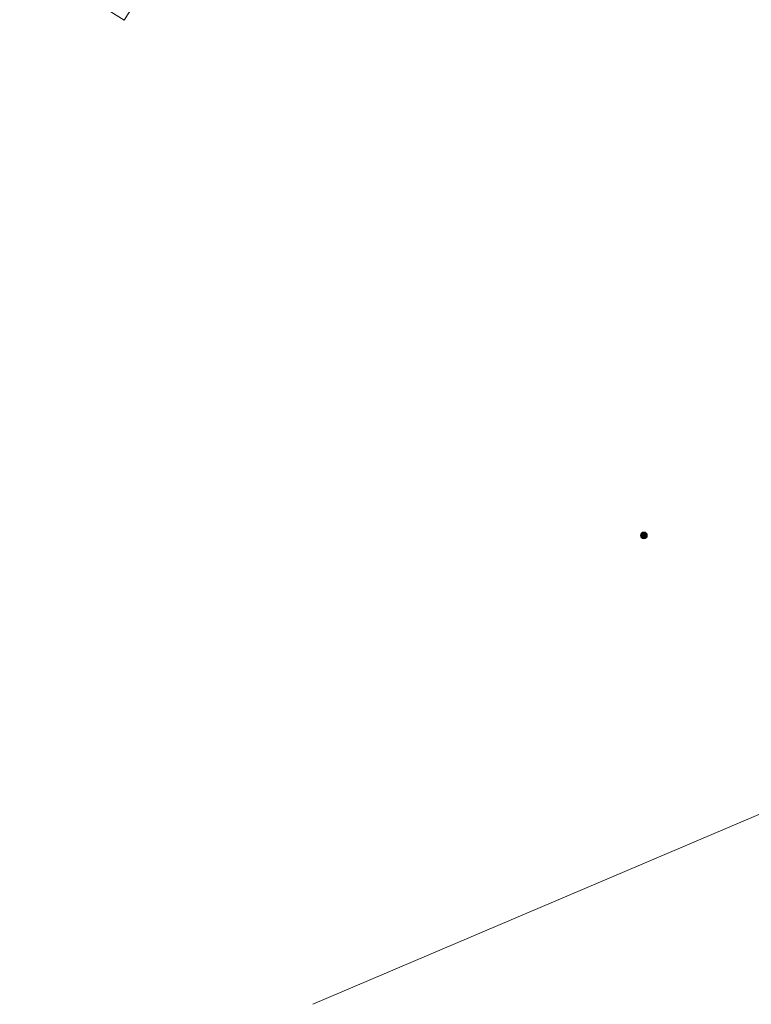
# Model space of a CAD drawing. Header units: metres. Extents: x 153756 to 154348, y 463867 to 464433.
# Tile 23 of 76: x 154068 to 154092, y 463926 to 463959. Entities that reach past the tile are written whole.
import ezdxf
from ezdxf.lldxf.tags import DXFTag

# ---------------------------------------------------------------- set-up
doc = ezdxf.new("R2010")
doc.units = ezdxf.units.M
doc.header["$LTSCALE"] = 0.5
doc.layers.get('0').update_dxf_attribs({"linetype": 'CONTINUOUS'})
for name, color, linetype, lineweight in [('B-PV-KL-DATA_EUROFIBER NEDERLAND BV-G', 90, 'KL-DATA-SO', 18), ('B-PV-KL-DATA_HULPSTUK_KPN BV-S', 90, 'CONTINUOUS', 25), ('B-PV-KL-ET_LS_400 V_STEDIN NETBEHEER BV-G', 190, 'KL-LS-SO', 18)]:
    doc.layers.add(name, color=color, linetype=linetype, lineweight=lineweight)
doc.styles.add('NLCS-ISO', font='txt')
tags = doc.linetypes.add('KL-DATA-SO', pattern='A,4,-1,[101,NLCS.SHX,S=0.5,R=0,X=0,Y=0],-1,4,-1,["D",Standard,S=1,R=0,X=-0.25,Y=-0.5],-1.5', length=12.5).pattern_tags.tags
tags[18] = DXFTag(74, 10)
tags = doc.linetypes.add('KL-LS-SO', pattern='A,4,-1,[103,NLCS.SHX,S=0.75,R=0,X=0,Y=0],-1,4,-1,["L",Standard,S=1,R=0,X=0,Y=-0.5],-2', length=13).pattern_tags.tags
tags[18] = DXFTag(74, 10)

# ---------------------------------------------------------------- blocks, each defined once
blk = doc.blocks.new('SKL-WTB_HULP_MOF-SO')
at = {"linetype": 'ByBlock', "lineweight": 18}
h = blk.add_hatch(color=0, dxfattribs=at)
h.dxf.hatch_style = 1
h.paths.add_polyline_path([(-0.5625, 0, 1), (0.5625, 0, 1)])
at = {"color": 0, "linetype": 'ByBlock', "lineweight": 18}
blk.add_circle((0, 0), 0.5625, dxfattribs=at)
at = {"color": 0, "linetype": 'ByBlock', "lineweight": 18, "style": 'NLCS-ISO', "flags": 1}
for tag, p in [('TYPE', (1.5, 0)), ('LABEL', (1.5, -1.5)), ('OMSCHRIJVING', (1.5, -3))]:
    blk.add_attdef(tag, p, '', height=1, dxfattribs=at)

msp = doc.modelspace()

# ---------------------------------------------------------------- linework, layer by layer
at = {"layer": 'B-PV-KL-DATA_EUROFIBER NEDERLAND BV-G', "ltscale": 0.5, "flags": 128}
msp.add_lwpolyline([(153973.11, 464077.36), (153973.62, 464077.05), (153974.78, 464077.73), (153982.04, 464072.95), (153985.75, 464070.64), (153986.61, 464069.61), (153987.24, 464068.25), (153986.58, 464066.63), (153983.59, 464063.01), (153981.37, 464060.36), (153991, 464058.6), (154031.1, 464033.2), (154057.5, 464016.9), (154063.9, 464011.8), (154071.1, 464005), (154076.7, 463999), (154080.5, 463993.4), (154083, 463988.7), (154097.1, 463967.8), (154108.9, 463947.1), (154111.48, 463941.51), (154105.38, 463938.52), (154097.02, 463934.35), (154077.461, 463926.031)], dxfattribs=at)
at = {"layer": 'B-PV-KL-ET_LS_400 V_STEDIN NETBEHEER BV-G', "ltscale": 0.5, "flags": 128}
msp.add_lwpolyline([(154104.256, 463954.709), (154101.764, 463959.386), (154099.21, 463964.223), (154097.743, 463966.782), (154096.443, 463968.946), (154093.475, 463973.545), (154090.311, 463978.011), (154086.955, 463982.334), (154083.5, 463987.096), (154068.748, 463963.437), (154072.467, 463961.109), (154071.142, 463958.991), (154070.509, 463959.387)], dxfattribs=at)

# ---------------------------------------------------------------- block references
at = {"layer": 'B-PV-KL-DATA_HULPSTUK_KPN BV-S', "xscale": 0.2, "yscale": 0.2, "zscale": 0.2}
msp.add_blockref('SKL-WTB_HULP_MOF-SO', (154088.552, 463941.737), dxfattribs=at)

doc.saveas('drawing.dxf')
